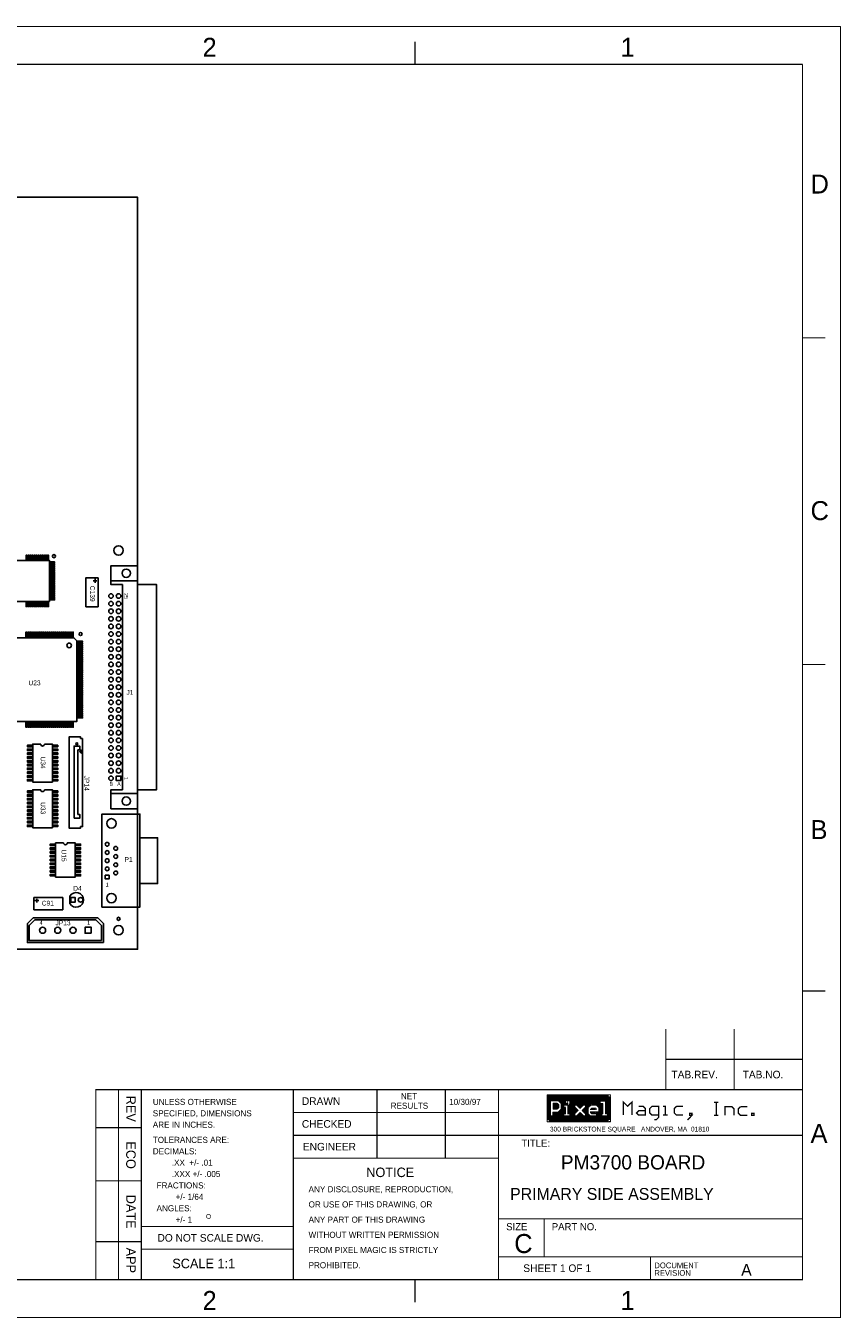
# Model space of a CAD drawing. Extents: x -4 to 18, y -5.1 to 11.9.
# Tile 8 of 8: x 7.3 to 18, y -5.1 to 11.9. Entities that reach past the tile are written whole.
import ezdxf

# ---------------------------------------------------------------- set-up
doc = ezdxf.new("R2010")
doc.units = 0

msp = doc.modelspace()

# ---------------------------------------------------------------- linework, layer by layer
at = {"layer": 'LY1'}
for points, const_width in [([(-4, -5.1), (18, -5.1), (18, 11.9)], 0.015), ([(18, 11.9), (-4, 11.9), (-4, -5)], 0.015), ([(12.4, 11.4), (12.4, 11.7)], 0.015), ([(-3.5, 11.4), (-3.5, -4.6), (-2.9, -4.6), (12.3, -4.6)], 0.015), ([(-3.5, 11.4), (17.5, 11.4)], 0.015), ([(17.5, 11.4), (17.5, -4.6), (12.3, -4.6)], 0.015), ([(17.5, 7.8), (17.8, 7.8)], 0.015), ([(17.5, 3.5), (17.8, 3.5)], 0.015), ([(17.5, -0.8), (17.8, -0.8)], 0.015), ([(15.7, -1.3), (15.7, -2.1)], 0.015), ([(16.6, -1.3), (16.6, -2.1)], 0.015), ([(15.7, -1.7), (17.5, -1.7)], 0.015), ([(8.8, -2.1), (8.2, -2.1), (8.2, -4.6)], 0.015), ([(8.5, -4.6), (8.5, -2.1)], 0.015), ([(10.8, -2.1), (8.8, -2.1), (8.8, -4.6)], 0.015), ([(10.8, -2.1), (10.8, -4.6)], 0.015), ([(13.5, -2.1), (10.8, -2.1)], 0.015), ([(11.9, -2.1), (11.9, -3)], 0.015), ([(12.8, -2.1), (12.8, -2.7), (12.8, -3)], 0.015), ([(13.5, -2.1), (13.5, -4.6)], 0.015), ([(17.5, -2.1), (13.5, -2.1)], 0.015), ([(14.135, -2.524), (14.135, -2.164)], 0.008), ([(14.135, -2.164), (14.975, -2.164)], 0.008), ([(14.16, -2.189), (14.95, -2.189)], 0.05), ([(14.14, -2.234), (14.14, -2.169)], 0.008), ([(14.165, -2.205), (14.165, -2.5)], 0.05), ([(14.165, -2.229), (14.925, -2.229)], 0.05), ([(14.145, -2.169), (14.145, -2.229)], 0.008), ([(14.145, -2.169), (14.155, -2.169)], 0.008), ([(14.155, -2.249), (14.155, -2.169)], 0.008), ([(14.34, -2.429), (14.34, -2.474), (14.34, -2.234)], 0.05), ([(14.95, -2.5), (14.95, -2.189)], 0.05), ([(14.935, -2.17), (14.97, -2.17), (14.97, -2.18)], 0.01), ([(14.975, -2.164), (14.975, -2.524)], 0.008), ([(14.145, -2.229), (14.14, -2.234)], 0.008), ([(14.14, -2.234), (14.14, -2.499)], 0.008), ([(14.215, -2.359), (14.215, -2.274)], 0.008), ([(14.215, -2.274), (14.27, -2.274)], 0.008), ([(14.275, -2.36), (14.215, -2.36)], 0.008), ([(14.22, -2.354), (14.22, -2.279)], 0.008), ([(14.22, -2.279), (14.265, -2.279)], 0.008), ([(14.26, -2.354), (14.22, -2.354)], 0.008), ([(14.225, -2.349), (14.225, -2.284)], 0.008), ([(14.225, -2.284), (14.26, -2.284)], 0.008), ([(14.255, -2.349), (14.225, -2.349)], 0.008), ([(14.23, -2.344), (14.23, -2.289)], 0.008), ([(14.23, -2.289), (14.255, -2.289)], 0.008), ([(14.25, -2.344), (14.23, -2.344)], 0.008), ([(14.235, -2.344), (14.235, -2.289)], 0.008), ([(14.235, -2.289), (14.25, -2.289)], 0.008), ([(14.24, -2.344), (14.235, -2.344)], 0.008), ([(14.24, -2.289), (14.24, -2.344)], 0.008), ([(14.245, -2.289), (14.24, -2.289)], 0.008), ([(14.245, -2.339), (14.245, -2.289)], 0.008), ([(14.295, -2.339), (14.245, -2.339)], 0.008), ([(14.25, -2.289), (14.25, -2.344)], 0.008), ([(14.25, -2.294), (14.29, -2.294)], 0.008), ([(14.255, -2.289), (14.255, -2.349)], 0.008), ([(14.26, -2.284), (14.26, -2.354)], 0.008), ([(14.265, -2.279), (14.265, -2.359)], 0.008), ([(14.29, -2.289), (14.265, -2.289)], 0.008), ([(14.265, -2.344), (14.27, -2.349)], 0.008), ([(14.29, -2.344), (14.265, -2.344)], 0.008), ([(14.275, -2.274), (14.27, -2.274)], 0.008), ([(14.27, -2.359), (14.27, -2.279)], 0.008), ([(14.285, -2.339), (14.27, -2.354)], 0.008), ([(14.275, -2.274), (14.29, -2.289)], 0.008), ([(14.295, -2.294), (14.275, -2.274)], 0.008), ([(14.275, -2.274), (14.29, -2.289)], 0.008), ([(14.275, -2.294), (14.275, -2.274)], 0.008), ([(14.28, -2.289), (14.275, -2.284)], 0.008), ([(14.275, -2.334), (14.275, -2.299)], 0.008), ([(14.275, -2.299), (14.295, -2.299)], 0.008), ([(14.29, -2.334), (14.275, -2.334)], 0.008), ([(14.285, -2.339), (14.295, -2.339), (14.275, -2.359)], 0.008), ([(14.275, -2.344), (14.275, -2.359), (14.275, -2.344)], 0.008), ([(14.275, -2.344), (14.29, -2.344)], 0.008), ([(14.29, -2.289), (14.28, -2.289)], 0.008), ([(14.28, -2.334), (14.28, -2.299)], 0.008), ([(14.28, -2.299), (14.29, -2.299)], 0.008), ([(14.285, -2.334), (14.28, -2.334)], 0.008), ([(14.285, -2.245), (14.32, -2.28)], 0.008), ([(14.285, -2.25), (14.32, -2.285)], 0.008), ([(14.285, -2.299), (14.285, -2.334)], 0.008), ([(14.32, -2.354), (14.285, -2.389)], 0.008), ([(14.29, -2.254), (14.32, -2.254)], 0.008), ([(14.29, -2.299), (14.29, -2.334)], 0.008), ([(14.295, -2.294), (14.295, -2.339)], 0.008), ([(14.295, -2.299), (14.295, -2.339)], 0.008), ([(14.295, -2.384), (14.32, -2.359)], 0.008), ([(14.325, -2.384), (14.295, -2.384)], 0.008), ([(14.315, -2.269), (14.3, -2.254)], 0.008), ([(14.32, -2.254), (14.305, -2.254), (14.315, -2.254), (14.3, -2.254)], 0.008), ([(14.315, -2.369), (14.305, -2.379)], 0.008), ([(14.305, -2.379), (14.32, -2.379)], 0.008), ([(14.325, -2.259), (14.31, -2.259)], 0.008), ([(14.315, -2.254), (14.315, -2.269)], 0.008), ([(14.315, -2.279), (14.315, -2.254)], 0.008), ([(14.32, -2.254), (14.32, -2.349)], 0.008), ([(14.32, -2.254), (14.325, -2.254)], 0.008), ([(14.32, -2.354), (14.32, -2.334)], 0.008), ([(14.32, -2.359), (14.32, -2.379)], 0.008), ([(14.325, -2.384), (14.325, -2.254)], 0.008), ([(14.385, -2.254), (14.36, -2.254)], 0.008), ([(14.365, -2.304), (14.365, -2.244)], 0.008), ([(14.365, -2.304), (14.425, -2.304)], 0.008), ([(14.385, -2.329), (14.365, -2.329)], 0.008), ([(14.365, -2.334), (14.365, -2.419)], 0.008), ([(14.38, -2.334), (14.365, -2.334)], 0.008), ([(14.37, -2.259), (14.37, -2.304)], 0.008), ([(14.385, -2.259), (14.37, -2.259)], 0.008), ([(14.37, -2.339), (14.37, -2.414)], 0.008), ([(14.375, -2.339), (14.37, -2.339)], 0.008), ([(14.385, -2.254), (14.385, -2.249), (14.385, -2.289), (14.38, -2.289), (14.375, -2.289), (14.405, -2.289), (14.41, -2.294), (14.38, -2.294), (14.38, -2.299), (14.405, -2.299), (14.405, -2.279), (14.38, -2.279), (14.38, -2.284), (14.415, -2.284), (14.415, -2.274), (14.38, -2.274)], 0.008), ([(14.375, -2.264), (14.375, -2.299)], 0.008), ([(14.375, -2.264), (14.385, -2.264)], 0.008), ([(14.375, -2.299), (14.38, -2.299)], 0.008), ([(14.375, -2.414), (14.375, -2.339)], 0.008), ([(14.38, -2.299), (14.38, -2.264)], 0.008), ([(14.38, -2.414), (14.38, -2.334)], 0.008), ([(14.385, -2.274), (14.385, -2.259)], 0.008), ([(14.385, -2.304), (14.385, -2.264)], 0.008), ([(14.385, -2.274), (14.4, -2.274)], 0.008), ([(14.385, -2.329), (14.385, -2.419)], 0.008), ([(14.39, -2.304), (14.405, -2.304)], 0.008), ([(14.4, -2.299), (14.395, -2.299)], 0.008), ([(14.4, -2.274), (14.4, -2.299)], 0.008), ([(14.43, -2.254), (14.825, -2.254)], 0.05), ([(14.41, -2.25), (14.41, -2.275)], 0.01), ([(14.43, -2.279), (14.82, -2.279)], 0.05), ([(14.41, -2.309), (14.41, -2.254)], 0.008), ([(14.41, -2.414), (14.425, -2.414), (14.425, -2.299), (14.42, -2.299), (14.42, -2.414), (14.43, -2.414), (14.43, -2.289), (14.435, -2.289), (14.435, -2.419), (14.41, -2.419), (14.41, -2.299)], 0.008), ([(14.415, -2.414), (14.415, -2.284)], 0.008), ([(14.46, -2.294), (14.46, -2.459)], 0.05), ([(14.46, -2.294), (14.485, -2.294)], 0.05), ([(14.485, -2.454), (14.485, -2.425), (14.485, -2.289)], 0.05), ([(14.485, -2.329), (14.485, -2.294)], 0.05), ([(14.485, -2.325), (14.495, -2.325), (14.54, -2.37), (14.54, -2.375), (14.49, -2.425)], 0.018), ([(14.495, -2.345), (14.5, -2.345), (14.525, -2.37), (14.525, -2.375), (14.495, -2.405)], 0.018), ([(14.655, -2.304), (14.495, -2.304)], 0.008), ([(14.655, -2.304), (14.655, -2.299), (14.5, -2.299)], 0.008), ([(14.51, -2.36), (14.51, -2.38)], 0.018), ([(14.62, -2.285), (14.62, -2.295), (14.575, -2.34), (14.57, -2.34), (14.52, -2.29)], 0.018), ([(14.525, -2.299), (14.52, -2.304)], 0.008), ([(14.6, -2.295), (14.6, -2.3), (14.575, -2.325), (14.57, -2.325), (14.54, -2.295)], 0.018), ([(14.536, -2.359), (14.549, -2.372), (14.537, -2.384)], 0.008), ([(14.585, -2.31), (14.565, -2.31)], 0.018), ([(14.586, -2.336), (14.573, -2.349), (14.561, -2.337)], 0.008), ([(14.609, -2.385), (14.596, -2.372), (14.608, -2.36)], 0.008), ([(14.66, -2.42), (14.65, -2.42), (14.605, -2.375), (14.605, -2.37), (14.655, -2.32)], 0.018), ([(14.685, -2.339), (14.68, -2.345), (14.71, -2.314)], 0.008), ([(14.65, -2.4), (14.645, -2.4), (14.62, -2.375), (14.62, -2.37), (14.65, -2.34)], 0.018), ([(14.635, -2.385), (14.635, -2.365)], 0.018), ([(14.66, -2.289), (14.665, -2.294)], 0.05), ([(14.66, -2.289), (14.66, -2.459)], 0.05), ([(14.64, -2.324), (14.65, -2.314)], 0.008), ([(14.64, -2.419), (14.64, -2.334)], 0.008), ([(14.645, -2.324), (14.645, -2.429)], 0.008), ([(14.65, -2.314), (14.65, -2.309)], 0.008), ([(14.8, -2.304), (14.68, -2.304), (14.68, -2.309), (14.68, -2.299), (14.805, -2.299), (14.805, -2.304), (14.715, -2.304), (14.695, -2.324)], 0.008), ([(14.68, -2.339), (14.695, -2.324)], 0.008), ([(14.695, -2.314), (14.685, -2.304)], 0.008), ([(14.685, -2.304), (14.685, -2.329)], 0.008), ([(14.69, -2.324), (14.705, -2.309), (14.69, -2.324)], 0.008), ([(14.69, -2.324), (14.69, -2.309)], 0.008), ([(14.705, -2.309), (14.69, -2.309)], 0.008), ([(14.825, -2.309), (14.825, -2.304), (14.815, -2.304), (14.715, -2.304), (14.695, -2.324)], 0.008), ([(14.695, -2.324), (14.695, -2.314)], 0.008), ([(14.7, -2.324), (14.72, -2.304)], 0.008), ([(14.71, -2.314), (14.705, -2.309)], 0.008), ([(14.705, -2.365), (14.705, -2.36), (14.725, -2.339)], 0.008), ([(14.785, -2.349), (14.785, -2.364), (14.785, -2.365), (14.705, -2.365), (14.705, -2.364)], 0.008), ([(14.73, -2.36), (14.71, -2.36)], 0.008), ([(14.725, -2.354), (14.715, -2.355)], 0.008), ([(14.73, -2.344), (14.72, -2.354)], 0.008), ([(14.78, -2.354), (14.785, -2.359), (14.785, -2.349), (14.775, -2.339), (14.725, -2.339)], 0.008), ([(14.725, -2.354), (14.735, -2.354)], 0.008), ([(14.73, -2.344), (14.73, -2.359)], 0.008), ([(14.73, -2.344), (14.73, -2.359)], 0.008), ([(14.73, -2.345), (14.775, -2.345)], 0.008), ([(14.735, -2.354), (14.73, -2.349)], 0.008), ([(14.73, -2.349), (14.775, -2.349)], 0.008), ([(14.775, -2.359), (14.73, -2.359)], 0.008), ([(14.77, -2.354), (14.735, -2.354)], 0.008), ([(14.745, -2.364), (14.775, -2.364)], 0.008), ([(14.77, -2.354), (14.77, -2.344)], 0.008), ([(14.78, -2.354), (14.775, -2.349)], 0.008), ([(14.775, -2.364), (14.775, -2.349)], 0.008), ([(14.78, -2.3), (14.82, -2.34)], 0.008), ([(14.78, -2.359), (14.785, -2.359)], 0.008), ([(14.785, -2.295), (14.825, -2.335)], 0.008), ([(14.785, -2.359), (14.785, -2.354)], 0.008), ([(14.84, -2.314), (14.845, -2.309), (14.805, -2.309), (14.86, -2.309), (14.86, -2.304), (14.8, -2.304), (14.8, -2.294), (14.86, -2.294), (14.86, -2.289), (14.795, -2.289), (14.795, -2.299), (14.85, -2.299), (14.85, -2.309), (14.8, -2.309), (14.8, -2.249), (14.87, -2.249)], 0.008), ([(14.855, -2.244), (14.8, -2.244), (14.8, -2.229), (14.85, -2.229), (14.855, -2.234), (14.805, -2.234), (14.805, -2.239), (14.855, -2.239)], 0.008), ([(14.8, -2.314), (14.805, -2.319)], 0.008), ([(14.8, -2.314), (14.805, -2.314)], 0.008), ([(14.81, -2.329), (14.8, -2.319)], 0.008), ([(14.835, -2.254), (14.835, -2.229), (14.835, -2.284), (14.83, -2.284), (14.83, -2.239), (14.825, -2.244), (14.825, -2.284), (14.82, -2.284), (14.82, -2.249), (14.815, -2.249), (14.815, -2.279), (14.81, -2.279), (14.81, -2.249), (14.805, -2.249), (14.805, -2.284), (14.87, -2.284)], 0.008), ([(14.84, -2.314), (14.81, -2.314)], 0.008), ([(14.81, -2.324), (14.81, -2.314)], 0.008), ([(14.81, -2.314), (14.815, -2.314)], 0.008), ([(14.815, -2.314), (14.815, -2.339), (14.815, -2.354)], 0.008), ([(14.855, -2.439), (14.815, -2.439), (14.815, -2.324)], 0.008), ([(14.82, -2.449), (14.82, -2.279), (14.83, -2.279), (14.83, -2.444), (14.825, -2.444), (14.825, -2.284), (14.835, -2.284), (14.835, -2.444), (14.84, -2.444), (14.84, -2.284), (14.845, -2.284), (14.845, -2.444), (14.85, -2.444)], 0.008), ([(14.845, -2.279), (14.825, -2.279), (14.87, -2.279)], 0.008), ([(14.87, -2.284), (14.83, -2.284)], 0.008), ([(14.835, -2.254), (14.905, -2.254)], 0.008), ([(14.85, -2.449), (14.85, -2.284), (14.855, -2.284), (14.855, -2.439), (14.86, -2.439), (14.86, -2.284), (14.84, -2.284), (14.84, -2.229)], 0.008), ([(14.865, -2.419), (14.865, -2.279)], 0.008), ([(14.875, -2.279), (14.865, -2.279)], 0.008), ([(14.87, -2.419), (14.87, -2.279)], 0.008), ([(14.875, -2.279), (14.875, -2.419)], 0.008), ([(14.915, -2.419), (14.915, -2.249), (14.925, -2.249), (14.925, -2.419), (14.925, -2.42), (14.905, -2.42), (14.91, -2.42), (14.91, -2.229), (14.905, -2.229), (14.905, -2.409)], 0.008), ([(14.92, -2.249), (14.92, -2.414)], 0.008), ([(15.14, -2.434), (15.14, -2.26), (15.198, -2.318), (15.257, -2.26), (15.257, -2.434)], 0.018), ([(15.344, -2.318), (15.402, -2.318), (15.431, -2.347), (15.431, -2.434), (15.344, -2.434), (15.315, -2.405), (15.344, -2.376), (15.431, -2.376)], 0.018), ([(15.548, -2.493), (15.577, -2.493), (15.606, -2.464), (15.606, -2.318), (15.519, -2.318), (15.49, -2.347), (15.49, -2.405), (15.519, -2.434), (15.606, -2.434)], 0.018), ([(15.665, -2.434), (15.723, -2.434), (15.694, -2.434), (15.694, -2.318), (15.665, -2.318)], 0.018), ([(15.84, -2.318), (15.811, -2.347), (15.811, -2.405), (15.84, -2.434), (15.927, -2.434)], 0.018), ([(15.84, -2.318), (15.927, -2.318)], 0.018), ([(16.335, -2.265), (16.393, -2.265), (16.364, -2.265), (16.364, -2.439), (16.335, -2.439), (16.393, -2.439)], 0.018), ([(16.481, -2.439), (16.481, -2.323), (16.568, -2.323), (16.597, -2.352), (16.597, -2.439)], 0.018), ([(16.685, -2.323), (16.656, -2.352), (16.656, -2.41), (16.685, -2.439), (16.772, -2.439)], 0.018), ([(16.685, -2.323), (16.772, -2.323)], 0.018), ([(13.5, -2.4), (10.8, -2.4)], 0.015), ([(14.975, -2.524), (14.135, -2.524)], 0.008), ([(14.95, -2.5), (14.16, -2.5)], 0.05), ([(14.14, -2.494), (14.14, -2.519)], 0.008), ([(14.19, -2.519), (14.14, -2.519)], 0.008), ([(14.94, -2.464), (14.175, -2.464)], 0.05), ([(14.305, -2.424), (14.31, -2.429), (14.22, -2.429), (14.22, -2.419), (14.31, -2.419), (14.31, -2.434), (14.305, -2.434), (14.215, -2.434), (14.215, -2.414), (14.315, -2.414), (14.315, -2.439), (14.21, -2.439), (14.21, -2.394)], 0.008), ([(14.21, -2.394), (14.21, -2.404)], 0.008), ([(14.325, -2.394), (14.21, -2.394)], 0.008), ([(14.21, -2.409), (14.21, -2.399)], 0.008), ([(14.21, -2.399), (14.315, -2.399)], 0.008), ([(14.21, -2.404), (14.32, -2.404)], 0.008), ([(14.32, -2.409), (14.21, -2.409)], 0.008), ([(14.305, -2.424), (14.22, -2.424)], 0.008), ([(14.29, -2.389), (14.335, -2.389)], 0.008), ([(14.315, -2.399), (14.315, -2.389)], 0.008), ([(14.32, -2.404), (14.32, -2.409)], 0.008), ([(14.365, -2.419), (14.385, -2.419)], 0.008), ([(14.37, -2.414), (14.38, -2.414)], 0.008), ([(14.435, -2.444), (14.435, -2.424)], 0.008), ([(14.48, -2.459), (14.46, -2.459)], 0.05), ([(14.485, -2.454), (14.48, -2.459)], 0.05), ([(14.525, -2.46), (14.525, -2.45), (14.57, -2.405), (14.575, -2.405), (14.625, -2.455)], 0.018), ([(14.63, -2.444), (14.52, -2.444)], 0.008), ([(14.545, -2.45), (14.545, -2.445), (14.57, -2.42), (14.575, -2.42), (14.605, -2.45)], 0.018), ([(14.56, -2.435), (14.58, -2.435)], 0.018), ([(14.559, -2.409), (14.572, -2.396), (14.584, -2.408)], 0.008), ([(14.58, -2.449), (14.59, -2.449)], 0.008), ([(14.595, -2.444), (14.585, -2.444)], 0.008), ([(14.68, -2.414), (14.71, -2.444)], 0.008), ([(14.685, -2.419), (14.685, -2.444)], 0.008), ([(14.69, -2.424), (14.685, -2.429)], 0.008), ([(14.705, -2.449), (14.685, -2.429)], 0.008), ([(14.69, -2.424), (14.705, -2.439)], 0.008), ([(14.69, -2.429), (14.69, -2.439)], 0.008), ([(14.705, -2.439), (14.69, -2.439)], 0.008), ([(14.705, -2.399), (14.705, -2.39)], 0.008), ([(14.72, -2.39), (14.705, -2.39)], 0.008), ([(14.705, -2.399), (14.715, -2.409)], 0.008), ([(14.705, -2.449), (14.72, -2.449)], 0.008), ([(14.72, -2.399), (14.72, -2.414), (14.78, -2.414), (14.78, -2.394), (14.715, -2.394), (14.715, -2.404), (14.72, -2.409), (14.785, -2.409), (14.785, -2.419), (14.725, -2.419), (14.71, -2.404)], 0.008), ([(14.71, -2.394), (14.71, -2.399)], 0.008), ([(14.71, -2.394), (14.715, -2.394)], 0.008), ([(14.745, -2.399), (14.725, -2.405), (14.71, -2.399)], 0.008), ([(14.715, -2.394), (14.715, -2.409)], 0.008), ([(14.715, -2.409), (14.72, -2.414)], 0.008), ([(14.815, -2.39), (14.72, -2.39)], 0.008), ([(14.72, -2.399), (14.745, -2.399)], 0.008), ([(14.725, -2.394), (14.795, -2.394)], 0.008), ([(14.73, -2.399), (14.73, -2.419)], 0.008), ([(14.78, -2.399), (14.73, -2.399)], 0.008), ([(14.775, -2.409), (14.73, -2.409)], 0.008), ([(14.73, -2.419), (14.775, -2.419)], 0.008), ([(14.735, -2.414), (14.735, -2.404)], 0.008), ([(14.775, -2.404), (14.735, -2.404)], 0.008), ([(14.735, -2.414), (14.775, -2.414)], 0.008), ([(14.775, -2.409), (14.775, -2.414)], 0.008), ([(14.785, -2.439), (14.785, -2.394)], 0.008), ([(14.785, -2.394), (14.805, -2.394)], 0.008), ([(14.81, -2.439), (14.785, -2.439)], 0.008), ([(14.79, -2.434), (14.79, -2.399)], 0.008), ([(14.79, -2.399), (14.8, -2.399)], 0.008), ([(14.805, -2.434), (14.79, -2.434)], 0.008), ([(14.795, -2.429), (14.795, -2.394)], 0.008), ([(14.795, -2.429), (14.8, -2.434)], 0.008), ([(14.8, -2.399), (14.8, -2.434)], 0.008), ([(14.805, -2.394), (14.805, -2.434)], 0.008), ([(14.81, -2.39), (14.81, -2.439)], 0.008), ([(14.865, -2.42), (14.875, -2.42)], 0.008), ([(14.905, -2.389), (14.905, -2.419)], 0.008), ([(14.97, -2.52), (14.95, -2.52)], 0.01), ([(14.97, -2.5), (14.97, -2.515), (14.955, -2.515)], 0.01), ([(16.014, -2.469), (16.043, -2.439), (16.043, -2.41), (16.014, -2.41), (16.014, -2.439), (16.043, -2.439), (16.014, -2.469), (15.985, -2.498)], 0.018), ([(16.83, -2.439), (16.83, -2.41), (16.86, -2.41), (16.86, -2.439), (16.83, -2.439)], 0.018), ([(8.8, -2.6), (8.2, -2.6)], 0.015), ([(13.5, -2.7), (10.8, -2.7)], 0.015), ([(17.5, -2.7), (13.5, -2.7)], 0.015), ([(13.5, -3), (10.8, -3)], 0.015), ([(8.8, -3.3), (8.2, -3.3)], 0.015), ([(10.8, -3.9), (8.8, -3.9), (8.8, -3.95)], 0.015), ([(13.5, -3.8), (17.5, -3.8)], 0.015), ([(14.1, -3.8), (14.1, -4.3)], 0.015), ([(8.8, -4.1), (8.2, -4.1)], 0.015), ([(10.8, -4.2), (8.8, -4.2)], 0.015), ([(17.5, -4.3), (13.5, -4.3)], 0.015), ([(15.5, -4.3), (15.5, -4.6)], 0.015), ([(12.4, -4.6), (12.4, -4.9)], 0.015)]:
    msp.add_lwpolyline(points, dxfattribs=dict(at, const_width=const_width))
for points in [[(-0.25, -0.25), (8.75, -0.25), (8.75, 9.65), (5.25, 9.65), (5.25, 5.25), (-0.25, 5.25), (-0.25, -0.25)], [(7.296, 4.87), (7.296, 4.937), (7.282, 4.937), (7.282, 4.87)], [(7.322, 4.87), (7.322, 4.937), (7.308, 4.937), (7.308, 4.87)], [(7.348, 4.87), (7.348, 4.937), (7.334, 4.937), (7.334, 4.87)], [(7.373, 4.87), (7.373, 4.937), (7.359, 4.937), (7.359, 4.87)], [(7.399, 4.87), (7.399, 4.937), (7.385, 4.937), (7.385, 4.87)], [(7.424, 4.87), (7.424, 4.937), (7.41, 4.937), (7.41, 4.87)], [(7.45, 4.87), (7.45, 4.937), (7.436, 4.937), (7.436, 4.87)], [(7.476, 4.87), (7.476, 4.937), (7.462, 4.937), (7.462, 4.87)], [(7.501, 4.87), (7.501, 4.937), (7.487, 4.937), (7.487, 4.87)], [(7.527, 4.87), (7.527, 4.937), (7.513, 4.937), (7.513, 4.87)], [(7.552, 4.87), (7.552, 4.937), (7.538, 4.937), (7.538, 4.87)], [(7.578, 4.87), (7.578, 4.937), (7.564, 4.937), (7.564, 4.87)], [(6.81, 4.87), (6.81, 4.345), (6.81, 4.34), (6.82, 4.33), (7.59, 4.33), (7.59, 4.87), (6.81, 4.87)], [(7.59, 4.836), (7.657, 4.836), (7.657, 4.85), (7.59, 4.85)], [(7.59, 4.811), (7.657, 4.811), (7.657, 4.824), (7.59, 4.824)], [(7.59, 4.785), (7.657, 4.785), (7.657, 4.799), (7.59, 4.799)], [(7.59, 4.759), (7.657, 4.759), (7.657, 4.773), (7.59, 4.773)], [(8.75, 4.5), (8.75, 4.8), (8.4, 4.8), (8.4, 4.55), (8.4, 4.6), (8.55, 4.6), (8.75, 4.6)], [(7.59, 4.734), (7.657, 4.734), (7.657, 4.748), (7.59, 4.748)], [(7.59, 4.708), (7.657, 4.708), (7.657, 4.722), (7.59, 4.722)], [(7.59, 4.683), (7.657, 4.683), (7.657, 4.697), (7.59, 4.696)], [(7.59, 4.657), (7.657, 4.657), (7.657, 4.671), (7.59, 4.671)], [(7.59, 4.631), (7.657, 4.631), (7.657, 4.645), (7.59, 4.645)], [(7.59, 4.606), (7.657, 4.606), (7.657, 4.62), (7.59, 4.62)], [(8.23, 4.64), (8.07, 4.64), (8.07, 4.26), (8.23, 4.26), (8.23, 4.64)], [(8.215, 4.6), (8.165, 4.6)], [(8.19, 4.625), (8.19, 4.575)], [(7.59, 4.58), (7.657, 4.58), (7.657, 4.594), (7.59, 4.594)], [(7.59, 4.555), (7.657, 4.555), (7.657, 4.569), (7.59, 4.569)], [(7.59, 4.529), (7.657, 4.529), (7.657, 4.543), (7.59, 4.543)], [(7.59, 4.503), (7.657, 4.503), (7.657, 4.517), (7.59, 4.517)], [(7.59, 4.478), (7.657, 4.478), (7.657, 4.492), (7.59, 4.492)], [(7.59, 4.452), (7.657, 4.452), (7.657, 4.466), (7.59, 4.466)], [(7.59, 4.427), (7.657, 4.427), (7.657, 4.441), (7.59, 4.441)], [(8.4, 4.55), (8.55, 4.55), (8.55, 1.85), (8.4, 1.85)], [(8.75, 4.55), (9, 4.55), (9, 1.85), (8.75, 1.85)], [(8.75, 1.85), (8.75, 4.5)], [(7.283, 4.33), (7.283, 4.262), (7.297, 4.262), (7.296, 4.33)], [(7.308, 4.33), (7.308, 4.262), (7.322, 4.262), (7.322, 4.33)], [(7.334, 4.33), (7.334, 4.262), (7.348, 4.262), (7.348, 4.33)], [(7.359, 4.33), (7.359, 4.262), (7.373, 4.262), (7.373, 4.33)], [(7.385, 4.33), (7.385, 4.262), (7.399, 4.262), (7.399, 4.33)], [(7.411, 4.33), (7.411, 4.262), (7.424, 4.262), (7.424, 4.33)], [(7.436, 4.33), (7.436, 4.262), (7.45, 4.262), (7.45, 4.33)], [(7.462, 4.33), (7.462, 4.262), (7.476, 4.262), (7.476, 4.33)], [(7.487, 4.33), (7.487, 4.262), (7.501, 4.262), (7.501, 4.33)], [(7.513, 4.33), (7.513, 4.262), (7.527, 4.262), (7.527, 4.33)], [(7.538, 4.33), (7.538, 4.262), (7.552, 4.262), (7.552, 4.33)], [(7.564, 4.33), (7.564, 4.262), (7.578, 4.262), (7.578, 4.33)], [(7.59, 4.401), (7.657, 4.401), (7.657, 4.415), (7.59, 4.415)], [(7.59, 4.375), (7.657, 4.375), (7.657, 4.389), (7.59, 4.389)], [(7.59, 4.35), (7.657, 4.35), (7.657, 4.364), (7.59, 4.364)], [(7.29, 3.851), (7.29, 3.926), (7.28, 3.926), (7.28, 3.851)], [(7.315, 3.851), (7.315, 3.926), (7.306, 3.926), (7.306, 3.851)], [(7.341, 3.851), (7.341, 3.926), (7.331, 3.926), (7.331, 3.851)], [(7.367, 3.851), (7.367, 3.926), (7.357, 3.926), (7.357, 3.851)], [(7.392, 3.851), (7.392, 3.926), (7.382, 3.926), (7.382, 3.851)], [(7.418, 3.851), (7.418, 3.926), (7.408, 3.926), (7.408, 3.851)], [(7.418, 3.851), (7.418, 3.926), (7.408, 3.926), (7.408, 3.851)], [(7.443, 3.851), (7.443, 3.926), (7.434, 3.926), (7.434, 3.851)], [(7.469, 3.851), (7.469, 3.926), (7.459, 3.926), (7.459, 3.851)], [(7.495, 3.851), (7.495, 3.926), (7.485, 3.926), (7.485, 3.851)], [(7.52, 3.851), (7.52, 3.926), (7.51, 3.926), (7.51, 3.851)], [(7.546, 3.851), (7.546, 3.926), (7.536, 3.926), (7.536, 3.851)], [(7.571, 3.851), (7.571, 3.926), (7.561, 3.926), (7.561, 3.851)], [(7.597, 3.851), (7.597, 3.926), (7.587, 3.926), (7.587, 3.851)], [(7.622, 3.851), (7.622, 3.926), (7.613, 3.926), (7.613, 3.851)], [(7.648, 3.851), (7.648, 3.926), (7.638, 3.926), (7.638, 3.851)], [(7.674, 3.851), (7.674, 3.926), (7.664, 3.926), (7.664, 3.851)], [(7.699, 3.851), (7.699, 3.926), (7.689, 3.926), (7.689, 3.851)], [(7.725, 3.851), (7.725, 3.926), (7.715, 3.926), (7.715, 3.851)], [(7.75, 3.851), (7.75, 3.926), (7.741, 3.926), (7.741, 3.851)], [(7.776, 3.851), (7.776, 3.926), (7.766, 3.926), (7.766, 3.851)], [(7.802, 3.851), (7.802, 3.926), (7.792, 3.926), (7.792, 3.851)], [(7.827, 3.851), (7.827, 3.926), (7.817, 3.926), (7.817, 3.851)], [(7.853, 3.851), (7.853, 3.926), (7.843, 3.926), (7.843, 3.851)], [(7.878, 3.851), (7.878, 3.926), (7.869, 3.926), (7.869, 3.851)], [(7.904, 3.851), (7.904, 3.926), (7.894, 3.926), (7.894, 3.851)], [(7.951, 3.812), (7.912, 3.851), (6.849, 3.851), (6.849, 2.749), (7.951, 2.749), (7.951, 3.812)], [(7.952, 3.794), (8.026, 3.794), (8.026, 3.804), (7.952, 3.804)], [(7.952, 3.769), (8.026, 3.769), (8.026, 3.778), (7.952, 3.778)], [(7.952, 3.743), (8.026, 3.743), (8.026, 3.753), (7.952, 3.753)], [(7.952, 3.717), (8.026, 3.717), (8.026, 3.727), (7.952, 3.727)], [(7.952, 3.692), (8.026, 3.692), (8.026, 3.702), (7.952, 3.702)], [(7.952, 3.666), (8.026, 3.666), (8.026, 3.676), (7.952, 3.676)], [(7.952, 3.641), (8.026, 3.641), (8.026, 3.651), (7.952, 3.651)], [(7.952, 3.615), (8.026, 3.615), (8.026, 3.625), (7.952, 3.625)], [(7.952, 3.589), (8.026, 3.589), (8.026, 3.599), (7.952, 3.599)], [(7.952, 3.564), (8.026, 3.564), (8.026, 3.574), (7.952, 3.574)], [(7.952, 3.538), (8.026, 3.538), (8.026, 3.548), (7.952, 3.548)], [(7.952, 3.513), (8.026, 3.513), (8.026, 3.523), (7.952, 3.523)], [(7.952, 3.487), (8.026, 3.487), (8.026, 3.497), (7.952, 3.497)], [(7.952, 3.462), (8.026, 3.462), (8.026, 3.471), (7.952, 3.471)], [(7.952, 3.436), (8.026, 3.436), (8.026, 3.446), (7.952, 3.446)], [(7.952, 3.41), (8.026, 3.41), (8.026, 3.42), (7.952, 3.42)], [(7.952, 3.385), (8.026, 3.385), (8.026, 3.395), (7.952, 3.395)], [(7.952, 3.359), (8.026, 3.359), (8.026, 3.369), (7.952, 3.369)], [(7.952, 3.334), (8.026, 3.334), (8.026, 3.343), (7.952, 3.343)], [(7.952, 3.308), (8.026, 3.308), (8.026, 3.318), (7.952, 3.318)], [(7.952, 3.282), (8.026, 3.282), (8.026, 3.292), (7.952, 3.292)], [(7.952, 3.257), (8.026, 3.257), (8.026, 3.267), (7.952, 3.267)], [(7.952, 3.231), (8.026, 3.231), (8.026, 3.241), (7.952, 3.241)], [(7.952, 3.206), (8.026, 3.206), (8.026, 3.215), (7.952, 3.215)], [(7.952, 3.18), (8.026, 3.18), (8.026, 3.19), (7.952, 3.19)], [(7.952, 3.154), (8.026, 3.154), (8.026, 3.164), (7.952, 3.164)], [(7.952, 3.129), (8.026, 3.129), (8.026, 3.139), (7.952, 3.139)], [(7.952, 3.103), (8.026, 3.103), (8.026, 3.113), (7.952, 3.113)], [(7.952, 3.078), (8.026, 3.078), (8.026, 3.088), (7.952, 3.088)], [(7.952, 3.052), (8.026, 3.052), (8.026, 3.062), (7.952, 3.062)], [(7.952, 3.027), (8.026, 3.027), (8.026, 3.036), (7.952, 3.036)], [(7.952, 3.001), (8.026, 3.001), (8.026, 3.011), (7.952, 3.011)], [(7.952, 2.975), (8.026, 2.975), (8.026, 2.985), (7.952, 2.985)], [(7.952, 2.95), (8.026, 2.95), (8.026, 2.96), (7.952, 2.96)], [(7.952, 2.924), (8.026, 2.924), (8.026, 2.934), (7.952, 2.934)], [(7.952, 2.899), (8.026, 2.899), (8.026, 2.908), (7.952, 2.908)], [(7.28, 2.748), (7.28, 2.673), (7.29, 2.673), (7.29, 2.748)], [(7.306, 2.748), (7.306, 2.673), (7.316, 2.673), (7.316, 2.748)], [(7.332, 2.748), (7.332, 2.673), (7.341, 2.673), (7.341, 2.748)], [(7.357, 2.748), (7.357, 2.673), (7.367, 2.673), (7.367, 2.748)], [(7.383, 2.748), (7.383, 2.673), (7.393, 2.673), (7.393, 2.748)], [(7.408, 2.748), (7.408, 2.673), (7.418, 2.673), (7.418, 2.748)], [(7.434, 2.748), (7.434, 2.673), (7.444, 2.673), (7.444, 2.748)], [(7.46, 2.748), (7.46, 2.673), (7.469, 2.673), (7.469, 2.748)], [(7.485, 2.748), (7.485, 2.673), (7.495, 2.673), (7.495, 2.748)], [(7.511, 2.748), (7.511, 2.673), (7.521, 2.673), (7.521, 2.748)], [(7.536, 2.748), (7.536, 2.673), (7.546, 2.673), (7.546, 2.748)], [(7.562, 2.748), (7.562, 2.673), (7.572, 2.673), (7.572, 2.748)], [(7.587, 2.748), (7.587, 2.673), (7.597, 2.673), (7.597, 2.748)], [(7.613, 2.748), (7.613, 2.673), (7.623, 2.673), (7.623, 2.748)], [(7.639, 2.748), (7.639, 2.673), (7.649, 2.673), (7.649, 2.748)], [(7.664, 2.748), (7.664, 2.673), (7.674, 2.673), (7.674, 2.748)], [(7.69, 2.748), (7.69, 2.673), (7.7, 2.673), (7.7, 2.748)], [(7.715, 2.748), (7.715, 2.673), (7.725, 2.673), (7.725, 2.748)], [(7.741, 2.748), (7.741, 2.673), (7.751, 2.673), (7.751, 2.748)], [(7.767, 2.748), (7.767, 2.673), (7.776, 2.673), (7.776, 2.748)], [(7.792, 2.748), (7.792, 2.673), (7.802, 2.673), (7.802, 2.748)], [(7.818, 2.748), (7.818, 2.673), (7.828, 2.673), (7.828, 2.748)], [(7.843, 2.748), (7.843, 2.673), (7.853, 2.673), (7.853, 2.748)], [(7.869, 2.748), (7.869, 2.673), (7.879, 2.673), (7.879, 2.748)], [(7.895, 2.748), (7.895, 2.673), (7.904, 2.673), (7.904, 2.748)], [(7.952, 2.873), (8.026, 2.873), (8.026, 2.883), (7.952, 2.883)], [(7.952, 2.847), (8.026, 2.847), (8.026, 2.857), (7.952, 2.857)], [(7.952, 2.822), (8.026, 2.822), (8.026, 2.832), (7.952, 2.832)], [(7.952, 2.796), (8.026, 2.796), (8.026, 2.806), (7.952, 2.806)], [(7.37, 2.415), (7.3, 2.415), (7.3, 2.435), (7.37, 2.435)], [(7.37, 2.365), (7.3, 2.365), (7.3, 2.385), (7.37, 2.385)], [(7.475, 2.45), (7.37, 2.45), (7.37, 1.95), (7.63, 1.95), (7.63, 2.45), (7.525, 2.45)], [(7.63, 2.415), (7.7, 2.415), (7.7, 2.435), (7.63, 2.435)], [(7.63, 2.365), (7.7, 2.365), (7.7, 2.385), (7.63, 2.385)], [(8.026, 2.525), (8.026, 1.365), (7.999, 1.365), (7.999, 1.345), (7.849, 1.345), (7.849, 2.545), (7.999, 2.545), (7.999, 2.525), (8.026, 2.525)], [(7.914, 1.475), (7.989, 1.475), (7.989, 1.525), (7.964, 1.525), (7.964, 2.375), (7.989, 2.375), (7.989, 2.425), (7.914, 2.425), (7.914, 1.475)], [(7.37, 2.315), (7.3, 2.315), (7.3, 2.335), (7.37, 2.335)], [(7.37, 2.265), (7.3, 2.265), (7.3, 2.285), (7.37, 2.285)], [(7.37, 2.215), (7.3, 2.215), (7.3, 2.235), (7.37, 2.235)], [(7.63, 2.315), (7.7, 2.315), (7.7, 2.335), (7.63, 2.335)], [(7.63, 2.265), (7.7, 2.265), (7.7, 2.285), (7.63, 2.285)], [(7.63, 2.215), (7.7, 2.215), (7.7, 2.235), (7.63, 2.235)], [(8.014, 2.325), (7.989, 2.35), (8.014, 2.375), (8.014, 2.325)], [(7.37, 2.165), (7.3, 2.165), (7.3, 2.185), (7.37, 2.185)], [(7.37, 2.115), (7.3, 2.115), (7.3, 2.135), (7.37, 2.135)], [(7.37, 2.065), (7.3, 2.065), (7.3, 2.085), (7.37, 2.085)], [(7.63, 2.165), (7.7, 2.165), (7.7, 2.185), (7.63, 2.185)], [(7.63, 2.115), (7.7, 2.115), (7.7, 2.135), (7.63, 2.135)], [(7.63, 2.065), (7.7, 2.065), (7.7, 2.085), (7.63, 2.085)], [(7.37, 2.015), (7.3, 2.015), (7.3, 2.035), (7.37, 2.035)], [(7.37, 1.965), (7.3, 1.965), (7.3, 1.985), (7.37, 1.985)], [(7.63, 2.015), (7.7, 2.015), (7.7, 2.035), (7.63, 2.035)], [(7.63, 1.965), (7.7, 1.965), (7.7, 1.985), (7.63, 1.985)], [(8.53, 1.97), (8.53, 2.03), (8.47, 2.03), (8.47, 1.97), (8.53, 1.97)], [(7.37, 1.815), (7.3, 1.815), (7.3, 1.835), (7.37, 1.835)], [(7.37, 1.765), (7.3, 1.765), (7.3, 1.785), (7.37, 1.785)], [(7.37, 1.715), (7.3, 1.715), (7.3, 1.735), (7.37, 1.735)], [(7.475, 1.85), (7.37, 1.85), (7.37, 1.35), (7.63, 1.35), (7.63, 1.85), (7.525, 1.85)], [(7.63, 1.815), (7.7, 1.815), (7.7, 1.835), (7.63, 1.835)], [(7.63, 1.765), (7.7, 1.765), (7.7, 1.785), (7.63, 1.785)], [(7.63, 1.715), (7.7, 1.715), (7.7, 1.735), (7.63, 1.735)], [(8.4, 1.6), (8.4, 1.85), (8.4, 1.8), (8.75, 1.8), (8.75, 1.6), (8.4, 1.6)], [(8.75, 1.85), (8.75, 1.8)], [(7.37, 1.665), (7.3, 1.665), (7.3, 1.685), (7.37, 1.685)], [(7.37, 1.615), (7.3, 1.615), (7.3, 1.635), (7.37, 1.635)], [(7.37, 1.565), (7.3, 1.565), (7.3, 1.585), (7.37, 1.585)], [(7.37, 1.515), (7.3, 1.515), (7.3, 1.535), (7.37, 1.535)], [(7.63, 1.665), (7.7, 1.665), (7.7, 1.685), (7.63, 1.685)], [(7.63, 1.615), (7.7, 1.615), (7.7, 1.635), (7.63, 1.635)], [(7.63, 1.565), (7.7, 1.565), (7.7, 1.585), (7.63, 1.585)], [(7.63, 1.515), (7.7, 1.515), (7.7, 1.535), (7.63, 1.535)], [(7.37, 1.465), (7.3, 1.465), (7.3, 1.485), (7.37, 1.485)], [(7.37, 1.415), (7.3, 1.415), (7.3, 1.435), (7.37, 1.435)], [(7.37, 1.365), (7.3, 1.365), (7.3, 1.385), (7.37, 1.385)], [(7.63, 1.465), (7.7, 1.465), (7.7, 1.485), (7.63, 1.485)], [(7.63, 1.415), (7.7, 1.415), (7.7, 1.435), (7.63, 1.435)], [(7.63, 1.365), (7.7, 1.365), (7.7, 1.385), (7.63, 1.385)], [(8.28, 0.304), (8.28, 1.529), (8.78, 1.529), (8.78, 0.304), (8.28, 0.304)], [(8.78, 1.218), (9.012, 1.218), (9.012, 0.614), (8.78, 0.614)], [(7.67, 1.115), (7.6, 1.115), (7.6, 1.135), (7.67, 1.135)], [(7.67, 1.065), (7.6, 1.065), (7.6, 1.085), (7.67, 1.085)], [(7.67, 1.015), (7.6, 1.015), (7.6, 1.035), (7.67, 1.035)], [(7.775, 1.15), (7.67, 1.15), (7.67, 0.7), (7.93, 0.7), (7.93, 1.15), (7.825, 1.15)], [(7.93, 1.115), (8, 1.115), (8, 1.135), (7.93, 1.135)], [(7.93, 1.065), (8, 1.065), (8, 1.085), (7.93, 1.085)], [(7.93, 1.015), (8, 1.015), (8, 1.035), (7.93, 1.035)], [(7.67, 0.965), (7.6, 0.965), (7.6, 0.985), (7.67, 0.985)], [(7.67, 0.915), (7.6, 0.915), (7.6, 0.935), (7.67, 0.935)], [(7.67, 0.865), (7.6, 0.865), (7.6, 0.885), (7.67, 0.885)], [(7.93, 0.965), (8, 0.965), (8, 0.985), (7.93, 0.985)], [(7.93, 0.915), (8, 0.915), (8, 0.935), (7.93, 0.935)], [(7.93, 0.865), (8, 0.865), (8, 0.885), (7.93, 0.885)], [(7.67, 0.815), (7.6, 0.815), (7.6, 0.835), (7.67, 0.835)], [(7.67, 0.765), (7.6, 0.765), (7.6, 0.785), (7.67, 0.785)], [(7.67, 0.715), (7.6, 0.715), (7.6, 0.735), (7.67, 0.735)], [(7.93, 0.815), (8, 0.815), (8, 0.835), (7.93, 0.835)], [(7.93, 0.765), (8, 0.765), (8, 0.785), (7.93, 0.785)], [(7.93, 0.715), (8, 0.715), (8, 0.735), (7.93, 0.735)], [(8.325, 0.725), (8.325, 0.675), (8.375, 0.675), (8.375, 0.725), (8.325, 0.725)], [(8.78, 0.647), (8.778, 0.647)], [(7.385, 0.43), (7.385, 0.27), (7.765, 0.27), (7.765, 0.43), (7.385, 0.43)], [(7.4, 0.39), (7.45, 0.39)], [(7.425, 0.415), (7.425, 0.365)], [(7.86, 0.45), (7.86, 0.35)], [(7.87, 0.37), (7.93, 0.37), (7.93, 0.43), (7.87, 0.43), (7.87, 0.37)], [(8.3, -0.162), (7.3, -0.162), (7.3, 0.088), (7.375, 0.163), (8.225, 0.163), (8.3, 0.088), (8.3, -0.162)], [(8.275, -0.137), (7.325, -0.137), (7.325, 0.063), (7.4, 0.138), (8.2, 0.138), (8.275, 0.063), (8.275, -0.137)], [(8.14, -0.04), (8.06, -0.04), (8.06, 0.04), (8.14, 0.04), (8.14, -0.04)]]:
    msp.add_lwpolyline(points, dxfattribs=at)
at = {"layer": 'LY1', "color": 0}
for centre, radius in [((7.65, 4.925), 0.02), ((8.5, 5), 0.062), ((8.5, 5), 0.062), ((8.6, 4.7), 0.055), ((8.4, 4.4), 0.03), ((8.5, 4.4), 0.03), ((8.4, 4.3), 0.03), ((8.5, 4.3), 0.03), ((8.4, 4.2), 0.03), ((8.4, 4.1), 0.03), ((8.5, 4.2), 0.03), ((8.5, 4.1), 0.03), ((8, 3.9), 0.02), ((8.4, 4), 0.03), ((8.4, 3.9), 0.03), ((8.5, 4), 0.03), ((8.5, 3.9), 0.03), ((7.85, 3.75), 0.03), ((8.4, 3.8), 0.03), ((8.5, 3.8), 0.03), ((8.4, 3.7), 0.03), ((8.4, 3.6), 0.03), ((8.5, 3.7), 0.03), ((8.5, 3.6), 0.03), ((8.4, 3.5), 0.03), ((8.4, 3.4), 0.03), ((8.5, 3.5), 0.03), ((8.5, 3.4), 0.03), ((8.4, 3.3), 0.03), ((8.5, 3.3), 0.03), ((8.4, 3.2), 0.03), ((8.4, 3.1), 0.03), ((8.5, 3.2), 0.03), ((8.5, 3.1), 0.03), ((8.4, 3), 0.03), ((8.4, 2.9), 0.03), ((8.5, 3), 0.03), ((8.5, 2.9), 0.03), ((8.4, 2.8), 0.03), ((8.4, 2.7), 0.03), ((8.5, 2.8), 0.03), ((8.5, 2.7), 0.03), ((8.4, 2.6), 0.03), ((8.5, 2.6), 0.03), ((7.951, 2.455), 0.014), ((8.4, 2.5), 0.03), ((8.4, 2.4), 0.03), ((8.5, 2.5), 0.03), ((8.5, 2.4), 0.03), ((8.4, 2.3), 0.03), ((8.4, 2.2), 0.03), ((8.5, 2.3), 0.03), ((8.5, 2.2), 0.03), ((8.4, 2.1), 0.03), ((8.5, 2.1), 0.03), ((8.4, 2), 0.03), ((8.6, 1.7), 0.055), ((8.406, 1.407), 0.062), ((8.35, 1.132), 0.025), ((8.35, 1.024), 0.025), ((8.462, 1.078), 0.025), ((8.35, 0.916), 0.025), ((8.462, 0.97), 0.025), ((8.462, 0.862), 0.025), ((8.35, 0.808), 0.025), ((8.462, 0.754), 0.025), ((8, 0.4), 0.03), ((8.406, 0.423), 0.062), ((7.5, 0), 0.04), ((7.7, 0), 0.04), ((7.9, 0), 0.04), ((8.5, 0), 0.062), ((8.5, 0), 0.062), ((8.5, 0.15), 0.02)]:
    msp.add_circle(centre, radius, dxfattribs=at)
for centre, radius, start, end in [((7.5, 2.45), 0.025, 180, 0), ((7.5, 1.85), 0.025, 180, 0), ((7.8, 1.15), 0.025, 180, 0), ((7.943, 0.4), 0.097, 211.0652, 148.9348)]:
    msp.add_arc(centre, radius, start, end, dxfattribs=at)

# ---------------------------------------------------------------- texts
at = {"layer": 'LYR1', "color": 1}
for s, height, p in [('2', 0.25, (9.605, 11.5)), ('1', 0.25, (15.105, 11.5)), ('D', 0.25, (17.605, 9.7)), ('C', 0.25, (17.605, 5.4)), ('U23', 0.063, (7.314, 3.225)), ('J1', 0.063, (8.603, 3.1)), ('B', 0.05, (8.381, 1.9)), ('A', 0.05, (8.481, 1.9)), ('B', 0.25, (17.605, 1.2)), ('P1', 0.063, (8.578, 0.9)), ('D4', 0.063, (7.903, 0.52)), ('1', 0.05, (8.331, 0.575)), ('C91', 0.063, (7.489, 0.325)), ('4', 0.05, (7.461, 0.075)), ('JP13', 0.063, (7.67, 0.065)), ('1', 0.05, (8.086, 0.075)), ('TAB.REV.', 0.1, (15.775, -1.95)), ('TAB.NO.', 0.1, (16.712, -1.95)), ('DRAWN', 0.1, (10.912, -2.3)), ('NET', 0.08, (12.215, -2.225)), ('SPECIFIED, DIMENSIONS', 0.08, (8.95, -2.45)), ('UNLESS OTHERWISE', 0.08, (8.95, -2.3)), ('RESULTS', 0.08, (12.08, -2.35)), ('10/30/97', 0.08, (12.85, -2.3)), ('ARE IN INCHES.', 0.08, (8.95, -2.6)), ('CHECKED', 0.1, (10.912, -2.6)), ('A', 0.25, (17.605, -2.8)), ('TOLERANCES ARE:', 0.08, (8.95, -2.8)), ('300 BRICKSTONE SQUARE   ANDOVER, MA  01810', 0.063, (14.175, -2.65)), ('DECIMALS:', 0.08, (8.95, -2.95)), ('ENGINEER', 0.1, (10.925, -2.9)), ('TITLE:', 0.094, (13.8, -2.85)), ('.XX  +/- .01', 0.08, (9.2, -3.1)), ('PM3700 BOARD', 0.188, (14.319, -3.15)), ('.XXX +/- .005', 0.08, (9.2, -3.25)), ('NOTICE', 0.125, (11.759, -3.25)), ('FRACTIONS:', 0.08, (9, -3.4)), ('ANY DISCLOSURE, REPRODUCTION,', 0.08, (11, -3.45)), ('PRIMARY SIDE ASSEMBLY', 0.156, (13.652, -3.55)), ('+/- 1/64', 0.08, (9.25, -3.55)), ('OR USE OF THIS DRAWING, OR', 0.08, (11, -3.65)), ('ANGLES:', 0.08, (9, -3.7)), ('O', 0.063, (9.65, -3.8)), ('+/- 1', 0.08, (9.25, -3.85)), ('ANY PART OF THIS DRAWING', 0.08, (11, -3.85)), ('SIZE', 0.094, (13.6, -3.95)), ('PART NO.', 0.094, (14.2, -3.95)), ('DO NOT SCALE DWG.', 0.1, (9.012, -4.1)), ('WITHOUT WRITTEN PERMISSION', 0.08, (11, -4.05)), ('C', 0.25, (13.706, -4.25)), ('FROM PIXEL MAGIC IS STRICTLY', 0.08, (11, -4.25)), ('SCALE 1:1', 0.125, (9.207, -4.45)), ('PROHIBITED.', 0.08, (11, -4.45)), ('SHEET 1 OF 1', 0.1, (13.825, -4.5)), ('DOCUMENT', 0.075, (15.55, -4.45)), ('A', 0.156, (16.692, -4.55)), ('REVISION', 0.075, (15.55, -4.55)), ('2', 0.25, (9.605, -5)), ('1', 0.25, (15.105, -5))]:
    msp.add_text(s, height=height, dxfattribs=at).set_placement(p)
for s, height, p in [('C139', 0.063, (8.125, 4.535)), ('25', 0.05, (8.575, 4.438)), ('U34', 0.063, (7.475, 2.287)), ('JP14', 0.063, (8.05, 2.035)), ('1', 0.05, (8.575, 2.019)), ('U33', 0.063, (7.475, 1.687)), ('U15', 0.063, (7.75, 1.062)), ('REV', 0.125, (8.6, -2.179)), ('ECO', 0.125, (8.6, -2.78)), ('DATE', 0.125, (8.6, -3.483)), ('APP', 0.125, (8.6, -4.179))]:
    msp.add_text(s, height=height, rotation=270, dxfattribs=at).set_placement(p)

doc.saveas('drawing.dxf')
